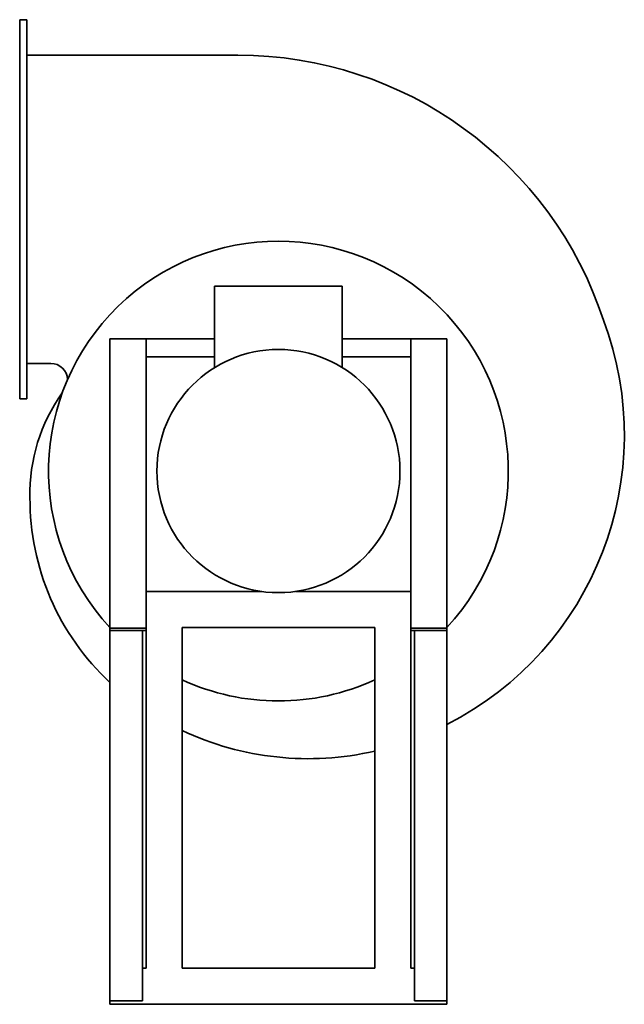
# Model space of a CAD drawing. Header units: millimetres. Extents: x 589 to 1091, y 185 to 1003.
import ezdxf

# ---------------------------------------------------------------- set-up
doc = ezdxf.new("R2010")
doc.units = ezdxf.units.MM
doc.header["$LTSCALE"] = 4
doc.layers.add('Krawędzie widoczne(ISO)', color=7, linetype='Continuous', lineweight=35, true_color=0x262659)

msp = doc.modelspace()

# ---------------------------------------------------------------- linework, layer by layer
at = {"layer": 'Krawędzie widoczne(ISO)'}
for p, q in [((588.79, 997), (588.79, 1003)), ((588.79, 1003), (594.79, 1003)), ((594.79, 1003), (594.79, 997)), ((588.79, 997), (588.79, 694)), ((594.79, 694), (594.79, 997)), ((594.79, 973.5), (770.19, 973.5)), ((750.79, 781.53), (856.79, 781.53)), ((750.79, 781.53), (750.79, 713.98)), ((856.79, 781.53), (856.79, 713.98)), ((693.79, 738), (663.79, 738)), ((663.79, 738), (663.79, 497.58)), ((693.79, 738), (750.79, 738)), ((693.79, 731.5), (693.79, 738)), ((856.79, 738), (913.79, 738)), ((913.79, 738), (943.79, 738)), ((913.79, 738), (913.79, 731.5)), ((943.79, 738), (943.79, 497.58)), ((693.79, 731.5), (693.79, 528)), ((913.79, 731.5), (913.79, 528)), ((750.79, 723), (693.79, 723)), ((913.79, 723), (856.79, 723)), ((614.57, 717.5), (594.79, 717.5)), ((588.79, 688), (588.79, 694)), ((588.79, 688), (594.79, 688)), ((594.79, 694), (594.79, 688)), ((789.62, 528), (693.79, 528)), ((693.79, 528), (693.79, 215)), ((913.79, 528), (817.97, 528)), ((913.79, 215), (913.79, 528)), ((693.79, 497.58), (663.79, 497.58)), ((663.79, 497.58), (663.79, 495.46)), ((663.79, 188), (663.79, 495.46)), ((690.79, 495.46), (663.79, 495.46)), ((690.79, 495.46), (690.79, 215)), ((690.79, 495.46), (693.79, 495.46)), ((723.79, 498), (883.79, 498)), ((723.79, 215), (723.79, 498)), ((883.79, 215), (883.79, 498)), ((913.79, 497.58), (943.79, 497.58)), ((916.79, 495.46), (913.79, 495.46)), ((916.79, 215), (916.79, 495.46)), ((916.79, 495.46), (943.79, 495.46)), ((943.79, 497.58), (943.79, 495.46)), ((943.79, 495.46), (943.79, 188)), ((690.79, 215), (690.79, 188)), ((693.79, 215), (690.79, 215)), ((723.79, 215), (883.79, 215)), ((913.79, 215), (916.79, 215)), ((916.79, 188), (916.79, 215)), ((690.79, 188), (663.79, 188)), ((663.79, 188), (663.79, 185)), ((943.79, 185), (663.79, 185)), ((943.79, 188), (916.79, 188)), ((943.79, 185), (943.79, 188))]:
    msp.add_line(p, q, dxfattribs=at)
msp.add_circle((803.79, 628), 101, dxfattribs=at)
for centre, radius, start, end in [((770.29, 654.12), 319.38, 18.12855, 90.01722), ((803.79, 628), 191, 317.13716, 222.86284), ((820.99, 658.12), 270.21, 297.02966, 20.66835), ((614.57, 703.5), 14, 2.04309, 90), ((740.88, 609.28), 143.58, 144.39395, 181.27233), ((805.84, 604.99), 208.5, 179.69578, 227.05678), ((803.79, 628), 191, 245.23811, 294.76189), ((828.55, 635.95), 246.88, 244.89106, 282.92982)]:
    msp.add_arc(centre, radius, start, end, dxfattribs=at)

doc.saveas('drawing.dxf')
